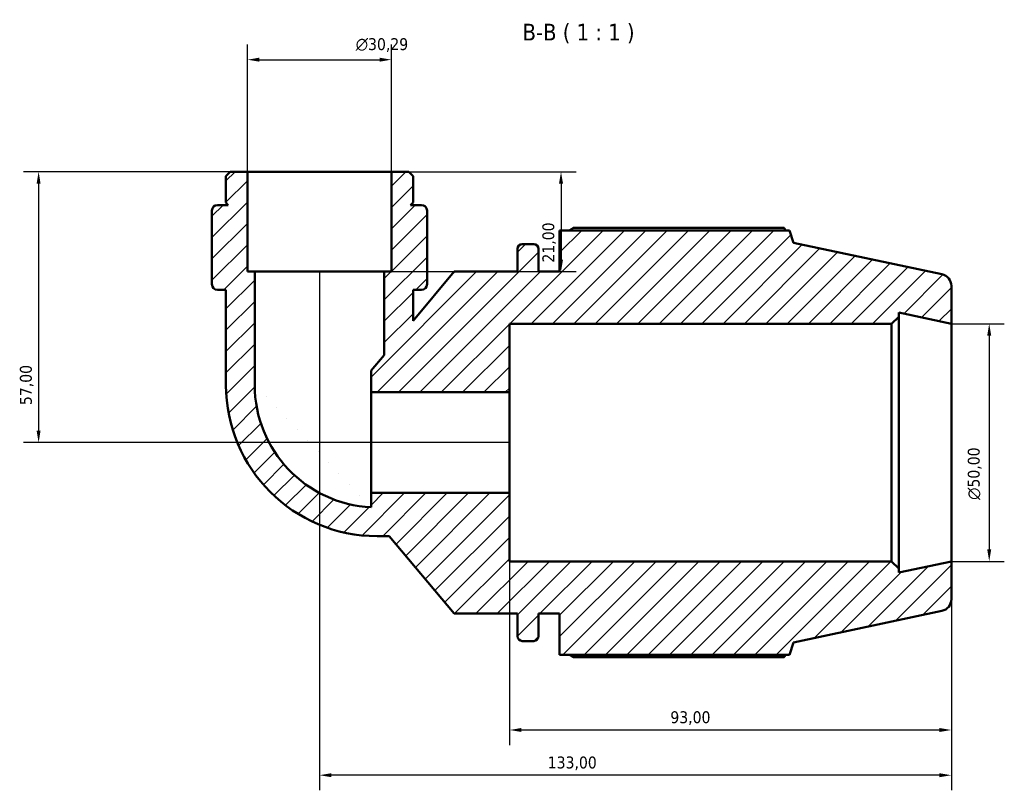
# Model space of a CAD drawing. Header units: millimetres. Extents: x 0 to 931, y 0 to 899.
# Tile 3 of 5: x 287 to 494, y 736 to 899. Entities that reach past the tile are written whole.
import ezdxf

# ---------------------------------------------------------------- set-up
doc = ezdxf.new("R2010")
doc.units = ezdxf.units.MM
for name, color, linetype, lineweight in [('Dimension (ISO)', 7, 'Continuous', 25), ('Hatch (ISO)', 7, 'Continuous', 18), ('Symbol (ISO)', 7, 'Continuous', 25), ('Visible (ISO)', 7, 'Continuous', 50)]:
    doc.layers.add(name, color=color, linetype=linetype, lineweight=lineweight)
doc.styles.add('Label Text (ISO)', font='tahoma.ttf')
doc.styles.add('Note Text (ISO)', font='tahoma.ttf')
doc.dimstyles.new('Default (ISO)', dxfattribs={"dimtxt": 2.5, "dimasz": 2.5, "dimexe": 3.175, "dimexo": 0, "dimgap": 0.762, "dimtad": 1, "dimrnd": 1e-08, "dimzin": 0, "dimtxsty": 'Note Text (ISO)', "dimcen": 0.09, "dimdle": 10, "dimclrd": 256, "dimclre": 256, "dimclrt": 232, "dimazin": 0, "dimtfac": 1.40208, "dimtmove": 0, "dimatfit": 3, "dimfxl": 1, "dimtolj": 1, "dimtzin": 0, "dimlwd": -1, "dimlwe": -1, "dimarcsym": 0})

# ---------------------------------------------------------------- blocks, each defined once
blk = doc.blocks.new('*D7')
at = {"layer": 'Defpoints', "color": 0, "transparency": 16777216}
for p in [(365.17, 890.18), (334.88, 866.6), (365.17, 866.6)]:
    blk.add_point(p, dxfattribs=at)
at = {"layer": 'Dimension (ISO)', "transparency": 16777216}
for p, q in [((334.88, 866.6), (334.88, 893.36)), ((365.17, 866.6), (365.17, 893.36)), ((337.38, 890.18), (362.67, 890.18))]:
    blk.add_line(p, q, dxfattribs=at)
for points in [[(337.38, 890.6), (337.38, 889.76), (334.88, 890.18)], [(362.67, 890.6), (362.67, 889.76), (365.17, 890.18)]]:
    blk.add_solid(points, dxfattribs=at)
at = {"layer": 'Dimension (ISO)', "color": 232, "true_color": 0xca0064, "transparency": 16777216, "insert": (357.66, 894.7), "char_height": 2.5, "attachment_point": 1, "style": 'Note Text (ISO)'}
blk.add_mtext('\\A1;\\fAIGDT|b0|i0;\\H2.5000;\\ln\\fTahoma|b0|i0;\\H2.5000;30,29', dxfattribs=at)
blk = doc.blocks.new('*D8')
at = {"layer": 'Defpoints', "color": 0, "transparency": 16777216}
for p in [(365.17, 866.6), (363.66, 845.6), (400.87, 845.6)]:
    blk.add_point(p, dxfattribs=at)
at = {"layer": 'Dimension (ISO)', "transparency": 16777216}
for p, q in [((365.17, 866.6), (404.05, 866.6)), ((400.87, 864.1), (400.87, 848.1)), ((363.66, 845.6), (404.05, 845.6))]:
    blk.add_line(p, q, dxfattribs=at)
for points in [[(400.45, 864.1), (401.29, 864.1), (400.87, 866.6)], [(400.45, 848.1), (401.29, 848.1), (400.87, 845.6)]]:
    blk.add_solid(points, dxfattribs=at)
at = {"layer": 'Dimension (ISO)', "color": 232, "true_color": 0xca0064, "transparency": 16777216, "insert": (396.94, 847.48), "char_height": 2.5, "attachment_point": 1, "rotation": 90, "style": 'Note Text (ISO)'}
blk.add_mtext('\\A1;21,00', dxfattribs=at)
blk = doc.blocks.new('*D9')
at = {"layer": 'Defpoints', "color": 0, "transparency": 16777216}
for p in [(334.88, 866.6), (290.91, 809.6), (390.03, 809.6)]:
    blk.add_point(p, dxfattribs=at)
at = {"layer": 'Dimension (ISO)', "transparency": 16777216}
for p, q in [((334.88, 866.6), (287.73, 866.6)), ((290.91, 864.1), (290.91, 812.1)), ((390.03, 809.6), (287.73, 809.6))]:
    blk.add_line(p, q, dxfattribs=at)
for points in [[(290.49, 864.1), (291.32, 864.1), (290.91, 866.6)], [(290.49, 812.1), (291.32, 812.1), (290.91, 809.6)]]:
    blk.add_solid(points, dxfattribs=at)
at = {"layer": 'Dimension (ISO)', "color": 232, "true_color": 0xca0064, "transparency": 16777216, "insert": (286.97, 817.49), "char_height": 2.5, "attachment_point": 1, "rotation": 90, "style": 'Note Text (ISO)'}
blk.add_mtext('\\A1;57,00', dxfattribs=at)
blk = doc.blocks.new('*D10')
at = {"layer": 'Defpoints', "color": 0, "transparency": 16777216}
for p in [(350.03, 845.6), (483.03, 784.6), (350.03, 739.6)]:
    blk.add_point(p, dxfattribs=at)
at = {"layer": 'Dimension (ISO)', "transparency": 16777216}
for p, q in [((350.03, 845.6), (350.03, 736.42)), ((483.03, 784.6), (483.03, 736.42)), ((480.53, 739.6), (352.53, 739.6))]:
    blk.add_line(p, q, dxfattribs=at)
for points in [[(352.53, 740.01), (352.53, 739.18), (350.03, 739.6)], [(480.53, 740.01), (480.53, 739.18), (483.03, 739.6)]]:
    blk.add_solid(points, dxfattribs=at)
at = {"layer": 'Dimension (ISO)', "color": 232, "true_color": 0xca0064, "transparency": 16777216, "insert": (398.07, 743.53), "char_height": 2.5, "attachment_point": 1, "style": 'Note Text (ISO)'}
blk.add_mtext('\\A1;133,00', dxfattribs=at)
blk = doc.blocks.new('*D11')
at = {"layer": 'Defpoints', "color": 0, "transparency": 16777216}
for p in [(390.03, 798.99), (483.03, 784.6), (390.03, 749.11)]:
    blk.add_point(p, dxfattribs=at)
at = {"layer": 'Dimension (ISO)', "transparency": 16777216}
for p, q in [((390.03, 798.99), (390.03, 745.94)), ((483.03, 784.6), (483.03, 745.94)), ((480.53, 749.11), (392.53, 749.11))]:
    blk.add_line(p, q, dxfattribs=at)
for points in [[(392.53, 749.53), (392.53, 748.7), (390.03, 749.11)], [(480.53, 749.53), (480.53, 748.7), (483.03, 749.11)]]:
    blk.add_solid(points, dxfattribs=at)
at = {"layer": 'Dimension (ISO)', "color": 232, "true_color": 0xca0064, "transparency": 16777216, "insert": (423.88, 753.05), "char_height": 2.5, "attachment_point": 1, "style": 'Note Text (ISO)'}
blk.add_mtext('\\A1;93,00', dxfattribs=at)
blk = doc.blocks.new('*D12')
at = {"layer": 'Defpoints', "color": 0, "transparency": 16777216}
for p in [(483.03, 834.6), (483.03, 784.6), (491, 784.6)]:
    blk.add_point(p, dxfattribs=at)
at = {"layer": 'Dimension (ISO)', "transparency": 16777216}
for p, q in [((483.03, 834.6), (494.17, 834.6)), ((491, 832.1), (491, 787.1)), ((483.03, 784.6), (494.17, 784.6))]:
    blk.add_line(p, q, dxfattribs=at)
for points in [[(490.58, 832.1), (491.42, 832.1), (491, 834.6)], [(490.58, 787.1), (491.42, 787.1), (491, 784.6)]]:
    blk.add_solid(points, dxfattribs=at)
at = {"layer": 'Dimension (ISO)', "color": 232, "true_color": 0xca0064, "transparency": 16777216, "insert": (486.48, 797.54), "char_height": 2.5, "attachment_point": 1, "rotation": 90, "style": 'Note Text (ISO)'}
blk.add_mtext('\\A1;\\fAIGDT|b0|i0;\\H2.5000;\\ln\\fTahoma|b0|i0;\\H2.5000;50,00', dxfattribs=at)

msp = doc.modelspace()

# ---------------------------------------------------------------- hatches: boundary and pattern name
at = {"layer": 'Hatch (ISO)'}
h = msp.add_hatch(dxfattribs=at)
h.set_pattern_fill('ANSI31', color=256, scale=25.4, style=0)
h.set_pattern_definition([(45, (0, 0), (-2.245064, 2.245064), [])])
edge = h.paths.add_edge_path()
edge.add_line((365.173, 845.595), (363.659, 845.595))
edge.add_line((363.659, 845.595), (363.659, 828.026))
edge.add_line((363.659, 828.026), (360.902, 824.741))
edge.add_line((360.902, 824.741), (360.902, 820.197))
edge.add_line((360.902, 820.197), (390.028, 820.197))
edge.add_line((390.028, 820.197), (390.028, 834.595))
edge.add_line((390.028, 834.595), (470.444, 834.595))
edge.add_line((470.444, 834.595), (471.944, 836.095))
edge.add_line((471.944, 836.095), (471.944, 836.951))
edge.add_line((471.944, 836.951), (483.028, 834.595))
edge.add_line((483.028, 834.595), (483.028, 842.571))
edge.add_ellipse((480.528, 842.571), major_axis=(2.5, 0), ratio=1, start_angle=0, end_angle=78)
edge.add_line((481.047, 845.016), (449.778, 851.663))
edge.add_line((449.778, 851.663), (448.942, 854.235))
edge.add_line((448.942, 854.235), (400.568, 854.235))
edge.add_line((400.568, 854.235), (400.568, 845.595))
edge.add_line((400.568, 845.595), (396.134, 845.595))
edge.add_line((396.134, 845.595), (396.134, 850.355))
edge.add_ellipse((395.134, 850.355), major_axis=(1, 0), ratio=1, start_angle=0, end_angle=90)
edge.add_line((395.134, 851.355), (392.701, 851.355))
edge.add_ellipse((392.701, 850.355), major_axis=(0, 1), ratio=1, start_angle=0, end_angle=90)
edge.add_line((391.701, 850.355), (391.701, 845.595))
edge.add_line((391.701, 845.595), (378.401, 845.595))
edge.add_line((378.401, 845.595), (369.717, 835.246))
edge.add_line((369.717, 835.246), (369.717, 841.745))
edge.add_line((369.717, 841.745), (371.489, 841.745))
edge.add_ellipse((371.489, 842.927), major_axis=(0, -1.181), ratio=1, start_angle=0, end_angle=90)
edge.add_line((372.67, 842.927), (372.67, 843.495))
edge.add_line((372.67, 843.495), (372.67, 845.595))
edge.add_line((372.67, 845.595), (372.67, 858.414))
edge.add_ellipse((371.489, 858.414), major_axis=(1.181, 0), ratio=1, start_angle=0, end_angle=90)
edge.add_line((371.489, 859.595), (369.217, 859.595))
edge.add_line((369.217, 859.595), (369.717, 860.095))
edge.add_line((369.717, 860.095), (369.717, 865.687))
edge.add_line((369.717, 865.687), (368.808, 866.595))
edge.add_line((368.808, 866.595), (365.173, 866.595))
edge.add_line((365.173, 866.595), (365.173, 845.595))
edge = h.paths.add_edge_path()
edge.add_line((336.397, 845.595), (334.882, 845.595))
edge.add_line((334.882, 845.595), (334.882, 866.595))
edge.add_line((334.882, 866.595), (331.247, 866.595))
edge.add_line((331.247, 866.595), (330.339, 865.687))
edge.add_line((330.339, 865.687), (330.339, 860.095))
edge.add_line((330.339, 860.095), (330.839, 859.595))
edge.add_line((330.839, 859.595), (328.566, 859.595))
edge.add_ellipse((328.566, 858.414), major_axis=(0, 1.181), ratio=1, start_angle=0, end_angle=90)
edge.add_line((327.385, 858.414), (327.385, 845.595))
edge.add_line((327.385, 845.595), (327.385, 843.495))
edge.add_line((327.385, 843.495), (327.385, 842.927))
edge.add_ellipse((328.566, 842.927), major_axis=(-1.181, 0), ratio=1, start_angle=0, end_angle=90)
edge.add_line((328.566, 841.745), (330.339, 841.745))
edge.add_line((330.339, 841.745), (330.339, 821.712))
edge.add_ellipse((362.144, 821.712), major_axis=(-31.806, 0), ratio=1, start_angle=0, end_angle=90)
edge.add_line((362.144, 789.906), (364.715, 789.906))
edge.add_line((364.715, 789.906), (378.401, 773.595))
edge.add_line((378.401, 773.595), (391.701, 773.595))
edge.add_line((391.701, 773.595), (391.701, 768.835))
edge.add_ellipse((392.701, 768.835), major_axis=(-1, 0), ratio=1, start_angle=0, end_angle=90)
edge.add_line((392.701, 767.835), (395.134, 767.835))
edge.add_ellipse((395.134, 768.835), major_axis=(0, -1), ratio=1, start_angle=0, end_angle=90)
edge.add_line((396.134, 768.835), (396.134, 773.595))
edge.add_line((396.134, 773.595), (400.568, 773.595))
edge.add_line((400.568, 773.595), (400.568, 764.955))
edge.add_line((400.568, 764.955), (448.942, 764.955))
edge.add_line((448.942, 764.955), (449.778, 767.528))
edge.add_line((449.778, 767.528), (481.047, 774.174))
edge.add_ellipse((480.528, 776.62), major_axis=(0.52, -2.445), ratio=1, start_angle=0, end_angle=78)
edge.add_line((483.028, 776.62), (483.028, 784.595))
edge.add_line((483.028, 784.595), (471.944, 782.24))
edge.add_line((471.944, 782.24), (471.944, 783.095))
edge.add_line((471.944, 783.095), (470.444, 784.595))
edge.add_line((470.444, 784.595), (390.028, 784.595))
edge.add_line((390.028, 784.595), (390.028, 798.994))
edge.add_line((390.028, 798.994), (360.902, 798.994))
edge.add_line((360.902, 798.994), (360.902, 795.994))
edge.add_ellipse((362.144, 821.712), major_axis=(-1.242, -25.717), ratio=1, start_angle=272.76506, end_angle=360, ccw=False)
edge.add_line((336.397, 821.712), (336.397, 845.595))

# ---------------------------------------------------------------- linework, layer by layer
at = {"layer": 'Visible (ISO)'}
for p, q in [((331.247, 866.595), (330.339, 865.687)), ((334.882, 866.595), (331.247, 866.595)), ((334.882, 845.595), (334.882, 866.595)), ((365.173, 866.595), (334.882, 866.595)), ((368.808, 866.595), (365.173, 866.595)), ((365.173, 866.595), (365.173, 845.595)), ((369.717, 865.687), (368.808, 866.595)), ((330.339, 865.687), (330.339, 860.095)), ((369.717, 860.095), (369.717, 865.687)), ((330.339, 860.095), (330.839, 859.595)), ((369.217, 859.595), (369.717, 860.095)), ((327.385, 858.414), (327.385, 845.595)), ((330.839, 859.595), (328.566, 859.595)), ((371.489, 859.595), (369.217, 859.595)), ((372.67, 845.595), (372.67, 858.414)), ((448.942, 854.235), (400.568, 854.235)), ((400.568, 854.235), (400.568, 845.595)), ((447.85, 854.76), (403.448, 854.76)), ((449.778, 851.663), (448.942, 854.235)), ((391.701, 850.355), (391.701, 845.595)), ((395.134, 851.355), (392.701, 851.355)), ((396.134, 845.595), (396.134, 850.355)), ((481.047, 845.016), (449.778, 851.663)), ((327.385, 845.595), (327.385, 843.495)), ((336.397, 845.595), (334.882, 845.595)), ((336.397, 821.712), (336.397, 845.595)), ((363.659, 845.595), (336.397, 845.595)), ((365.173, 845.595), (363.659, 845.595)), ((363.659, 845.595), (363.659, 828.026)), ((378.401, 845.595), (369.717, 835.246)), ((372.67, 843.495), (372.67, 845.595)), ((391.701, 845.595), (378.401, 845.595)), ((400.568, 845.595), (396.134, 845.595)), ((327.385, 843.495), (327.385, 842.927)), ((328.566, 841.745), (330.339, 841.745)), ((330.339, 841.745), (330.339, 821.712)), ((369.717, 835.246), (369.717, 841.745)), ((369.717, 841.745), (371.489, 841.745)), ((372.67, 842.927), (372.67, 843.495)), ((483.028, 834.595), (483.028, 842.571)), ((470.444, 834.595), (471.944, 836.095)), ((471.944, 836.095), (471.944, 836.951)), ((471.944, 836.951), (483.028, 834.595)), ((471.944, 783.095), (471.944, 836.095)), ((390.028, 820.197), (390.028, 834.595)), ((390.028, 834.595), (470.444, 834.595)), ((470.444, 834.595), (470.444, 784.595)), ((483.028, 784.595), (483.028, 834.595)), ((363.659, 828.026), (360.902, 824.741)), ((360.902, 824.741), (360.902, 820.197)), ((360.902, 820.197), (390.028, 820.197)), ((360.902, 798.994), (360.902, 820.197)), ((390.028, 798.994), (390.028, 820.197)), ((390.028, 798.994), (360.902, 798.994)), ((360.902, 798.994), (360.902, 795.994)), ((390.028, 784.595), (390.028, 798.994)), ((362.144, 789.906), (364.715, 789.906)), ((364.715, 789.906), (378.401, 773.595)), ((470.444, 784.595), (390.028, 784.595)), ((471.944, 783.095), (470.444, 784.595)), ((483.028, 784.595), (471.944, 782.24)), ((483.028, 776.62), (483.028, 784.595)), ((471.944, 782.24), (471.944, 783.095)), ((378.401, 773.595), (391.701, 773.595)), ((391.701, 773.595), (391.701, 768.835)), ((396.134, 768.835), (396.134, 773.595)), ((396.134, 773.595), (400.568, 773.595)), ((400.568, 773.595), (400.568, 764.955)), ((449.778, 767.528), (481.047, 774.174)), ((392.701, 767.835), (395.134, 767.835)), ((448.942, 764.955), (449.778, 767.528)), ((400.568, 764.955), (448.942, 764.955)), ((403.448, 764.431), (447.85, 764.431))]:
    msp.add_line(p, q, dxfattribs=at)
for centre, radius, start, end in [((328.566, 858.414), 1.181, 90, 180), ((371.489, 858.414), 1.181, 0, 90), ((392.701, 850.355), 1, 90, 180), ((395.134, 850.355), 1, 0, 90), ((480.528, 842.571), 2.5, 0, 78), ((328.566, 842.927), 1.181, 180, 270), ((371.489, 842.927), 1.181, 270, 0), ((362.144, 821.712), 31.806, 180, 270), ((362.144, 821.712), 25.747, 180, 267.23494), ((480.528, 776.62), 2.5, 282, 0), ((392.701, 768.835), 1, 180, 270), ((395.134, 768.835), 1, 270, 0)]:
    msp.add_arc(centre, radius, start, end, dxfattribs=at)
for points, weights in [([(402.611, 854.235), (403.022, 854.495), (403.448, 854.76)], [1.01254746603, 1.01479526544, 1.01689737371]), ([(448.122, 854.235), (447.988, 854.495), (447.85, 854.76)], [1.00103637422, 1.00059217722, 1]), ([(403.448, 764.431), (403.022, 764.695), (402.611, 764.955)], [1.01689737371, 1.01479526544, 1.01254746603]), ([(447.85, 764.431), (447.988, 764.695), (448.122, 764.955)], [1, 1.00059217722, 1.00103637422])]:
    msp.add_rational_spline(points, weights, degree=2, dxfattribs=at)

# ---------------------------------------------------------------- texts
at = {"layer": 'Symbol (ISO)', "insert": (392.768, 893.594), "char_height": 3.5, "attachment_point": 7, "style": 'Label Text (ISO)'}
msp.add_mtext('B-B ( 1 : 1 )', dxfattribs=at)

# ---------------------------------------------------------------- dimensions: what is measured, and where the dimension line sits
at = {"layer": 'Dimension (ISO)'}
for base, p1, p2, angle, picture, middle in [((365.173, 890.181), (334.882, 866.595), (365.173, 866.595), 180, '*D7', (363.21, 890.181)), ((491, 784.595), (483.028, 834.595), (483.028, 784.595), 90, '*D12', (491, 803.095))]:
    dim = msp.add_linear_dim(base=base, p1=p1, p2=p2, angle=angle, text='\\fAIGDT|b0|i0;\\H2.5000;\\ln\\fTahoma|b0|i0;\\H2.5000;<>', dimstyle='Default (ISO)', override={"dimdec": 2, "dimtp": 0, "dimtm": 0, "dimtdec": 2, "dimtofl": 0, "dimatfit": 1}, dxfattribs=at)
    dim.commit()
    dim.dimension.update_dxf_attribs({"geometry": picture, "text_midpoint": middle, "dimtype": 160})
for base, p1, p2, angle, picture, middle in [((290.905, 809.595), (334.882, 866.595), (390.028, 809.595), 270, '*D9', (290.905, 821.595)), ((400.871, 845.595), (365.173, 866.595), (363.659, 845.595), 270, '*D8', (400.871, 851.595)), ((350.028, 739.595), (483.028, 784.595), (350.028, 845.595), 180, '*D10', (403.028, 739.595)), ((390.028, 749.112), (483.028, 784.595), (390.028, 798.994), 180, '*D11', (428.028, 749.112))]:
    dim = msp.add_linear_dim(base=base, p1=p1, p2=p2, angle=angle, dimstyle='Default (ISO)', override={"dimdec": 2, "dimtp": 0, "dimtm": 0, "dimtdec": 2, "dimtofl": 0, "dimatfit": 1}, dxfattribs=at)
    dim.commit()
    dim.dimension.update_dxf_attribs({"geometry": picture, "text_midpoint": middle, "dimtype": 160})

doc.saveas('drawing.dxf')
